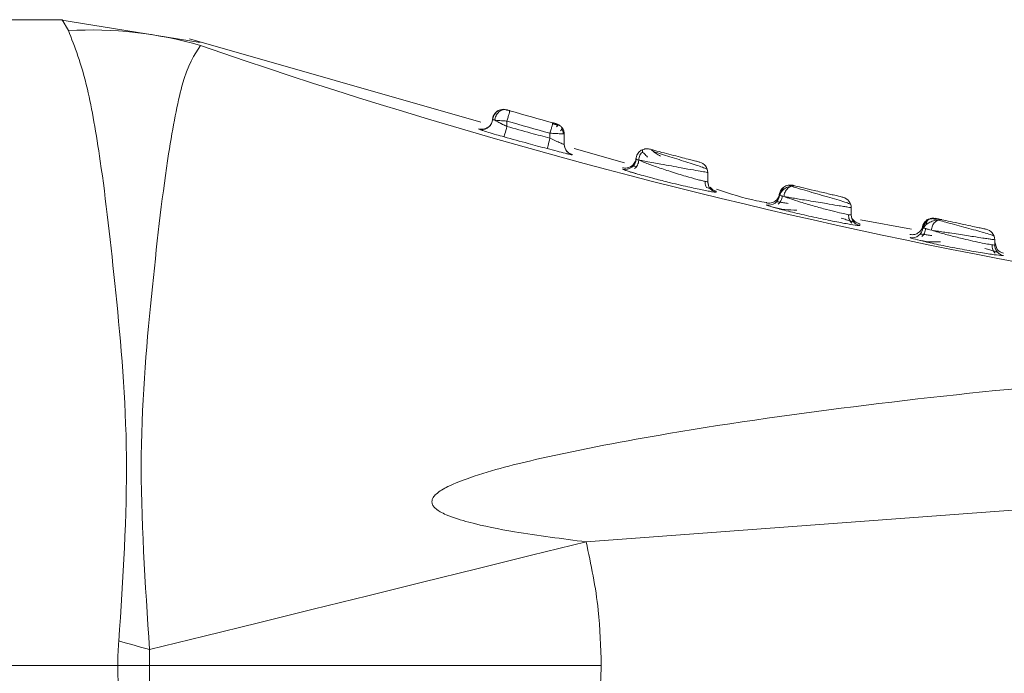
# Model space of a CAD drawing. Header units: millimetres. Extents: x -445 to 1924, y -59 to 420.
# Tile 32 of 40: x 1042.94 to 1056.67, y 162.37 to 171.48. Entities that reach past the tile are written whole.
import ezdxf

# ---------------------------------------------------------------- set-up
doc = ezdxf.new("R2010")
doc.units = ezdxf.units.MM

# ---------------------------------------------------------------- blocks, each defined once
blk = doc.blocks.new('Drawing View6')
at = {"color": 7, "linetype": 'Continuous', "lineweight": 18}
for p, q in [((14.388, 18), (2.388, 18)), ((16.313, 17.683), (14.356, 18)), ((14.473, 17.848), (14.388, 18)), ((20.224, 16.574), (16.164, 17.733)), ((16.315, 17.64), (16.315, 17.64)), ((20.534, 16.744), (20.519, 16.748)), ((20.392, 16.619), (20.387, 16.608)), ((20.56, 16.747), (20.557, 16.747)), ((20.579, 16.745), (20.58, 16.745)), ((20.579, 16.744), (20.587, 16.743)), ((20.582, 16.74), (20.579, 16.741)), ((20.627, 16.724), (20.629, 16.731)), ((20.633, 16.726), (20.628, 16.727)), ((20.383, 16.58), (20.388, 16.609)), ((20.392, 16.608), (20.397, 16.606)), ((20.588, 16.587), (20.588, 16.512)), ((21.278, 16.548), (21.275, 16.549)), ((21.3, 16.538), (21.29, 16.543)), ((21.291, 16.544), (21.291, 16.544)), ((21.188, 16.417), (21.188, 16.348)), ((21.373, 16.407), (21.388, 16.403)), ((21.388, 16.403), (21.388, 16.261)), ((21.419, 16.174), (21.395, 16.214)), ((21.419, 16.174), (21.395, 16.214)), ((22.225, 16.003), (21.523, 16.204)), ((21.499, 16.116), (21.499, 16.12)), ((22.201, 15.917), (22.201, 15.917)), ((22.39, 15.854), (22.293, 15.883)), ((23.388, 15.869), (23.388, 15.742)), ((23.388, 15.742), (23.388, 15.755)), ((23.397, 15.694), (23.388, 15.742)), ((24.563, 15.681), (24.522, 15.69)), ((24.573, 15.692), (24.58, 15.69)), ((23.503, 15.596), (23.503, 15.611)), ((24.205, 15.418), (24.205, 15.418)), ((25.388, 15.379), (25.388, 15.278)), ((25.388, 15.278), (25.388, 15.297)), ((25.421, 15.206), (25.396, 15.229)), ((25.47, 15.133), (25.507, 15.131)), ((25.507, 15.131), (25.506, 15.153)), ((26.23, 15.081), (25.518, 15.212)), ((26.508, 15.231), (26.457, 15.216)), ((26.568, 15.229), (26.461, 15.219)), ((26.601, 15.208), (26.525, 15.224)), ((26.569, 15.231), (26.563, 15.232)), ((26.208, 14.964), (26.208, 14.964)), ((26.429, 15.085), (26.467, 15.075)), ((27.388, 14.933), (27.388, 14.86)), ((27.388, 14.897), (27.422, 14.798)), ((27.388, 14.86), (27.388, 14.889)), ((27.401, 14.808), (27.396, 14.81)), ((27.473, 14.713), (27.511, 14.712)), ((27.511, 14.712), (27.511, 14.712)), ((36.888, 11.845), (21.693, 10.722)), ((2.388, 9), (15.162, 9))]:
    blk.add_line(p, q, dxfattribs=at)
at = {"color": 7, "linetype": 'Continuous', "lineweight": 18, "flags": 128}
for points in [[(20.522, 16.75), (20.546, 16.751), (20.579, 16.745)], [(20.548, 16.367), (20.549, 16.371), (20.551, 16.379), (20.555, 16.393), (20.56, 16.411), (20.566, 16.433), (20.573, 16.457), (20.58, 16.484), (20.588, 16.512)], [(21.149, 16.203), (21.15, 16.206), (21.152, 16.215), (21.156, 16.228), (21.161, 16.246), (21.167, 16.268), (21.173, 16.293), (21.18, 16.32), (21.188, 16.348)], [(21.396, 16.213), (21.39, 16.236), (21.388, 16.261)], [(23.425, 15.643), (23.42, 15.649), (23.415, 15.656)], [(24.562, 15.681), (24.588, 15.684), (24.617, 15.681)], [(25.388, 15.379), (25.386, 15.404), (25.38, 15.427)], [(27.388, 14.932), (27.386, 14.958), (27.379, 14.982)], [(15.606, 9.219), (16.366, 9.407), (17.126, 9.594), (17.887, 9.782), (18.648, 9.97), (19.409, 10.158), (20.17, 10.346), (20.932, 10.534), (21.693, 10.722)]]:
    blk.add_lwpolyline(points, dxfattribs=at)
at = {"color": 7, "linetype": 'Continuous', "lineweight": 18}
for centre, radius, start, end in [((14.795, 12.426), 5.431, 73.7433, 93.3999), ((42.346, 92.858), 79.595, 250.91073, 266.068), ((48.073, 112.891), 100, 254.07145, 254.4281), ((20.238, 16.618), 0.15, 254.1954, 345.2267), ((48.073, 112.891), 100.15, 254.07145, 254.4281), ((21.538, 16.261), 0.15, 180.0126, 209.1714), ((21.538, 16.261), 0.15, 209.1864, 255.0952), ((22.238, 16.063), 0.15, 255.7021, 357.8504), ((23.238, 15.869), 0.15, 360, 75.6421), ((23.538, 15.742), 0.15, 180.0004, 206.6311), ((24.238, 15.564), 0.15, 257.1479, 356.4955), ((25.238, 15.379), 0.15, 360, 76.8202), ((25.538, 15.278), 0.15, 180.0064, 258.0251), ((26.537, 15.084), 0.15, 77.5849, 167.0421), ((26.238, 15.111), 0.15, 258.6302, 354.8555), ((27.238, 14.933), 0.15, 360, 77.9926), ((27.538, 14.86), 0.15, 180.0075, 259.4971), ((-28.954, -149.703), 165.052, 74.337, 74.49185)]:
    blk.add_arc(centre, radius, start, end, dxfattribs=at)
for points, knots in [([(15.177, 9.339), (15.234, 10.21), (15.346, 11.936), (15.136, 14.255), (14.944, 15.951), (14.717, 17.236), (14.562, 17.624), (14.473, 17.848)], [0, 0, 0, 0, 0.215496, 0.427053, 0.635274, 0.788728, 1, 1, 1, 1]), ([(15.606, 9.219), (15.544, 10.137), (15.422, 11.945), (15.645, 14.362), (15.845, 16.077), (16.08, 17.285), (16.229, 17.511), (16.315, 17.64)], [0, 0, 0, 0, 0.215583, 0.424685, 0.63353, 0.789403, 1, 1, 1, 1]), ([(20.388, 16.609), (20.389, 16.62), (20.391, 16.641), (20.404, 16.672), (20.423, 16.7), (20.45, 16.724), (20.481, 16.742), (20.504, 16.747), (20.516, 16.749)], [0, 0, 0, 0, 0.149286, 0.310346, 0.480337, 0.655173, 0.830009, 1, 1, 1, 1]), ([(20.515, 16.749), (20.504, 16.747), (20.48, 16.742), (20.45, 16.723), (20.426, 16.698), (20.416, 16.677), (20.412, 16.666)], [0, 0, 0, 0, 0.241254, 0.493089, 0.748528, 1, 1, 1, 1]), ([(20.516, 16.749), (20.527, 16.75), (20.548, 16.752), (20.569, 16.748), (20.579, 16.745)], [0, 0, 0, 0, 0.518969, 1, 1, 1, 1]), ([(20.388, 16.616), (20.387, 16.606), (20.384, 16.584), (20.372, 16.553), (20.353, 16.524), (20.326, 16.5), (20.294, 16.482), (20.26, 16.473), (20.227, 16.472), (20.206, 16.477), (20.196, 16.479)], [0, 0, 0, 0, 0.113729, 0.236596, 0.366411, 0.5, 0.633589, 0.763404, 0.886271, 1, 1, 1, 1]), ([(20.452, 16.722), (20.442, 16.714), (20.424, 16.699), (20.405, 16.669), (20.393, 16.637), (20.391, 16.616), (20.39, 16.606)], [0, 0, 0, 0, 0.267472, 0.527266, 0.772918, 1, 1, 1, 1]), ([(20.419, 16.599), (20.42, 16.609), (20.423, 16.63), (20.435, 16.661), (20.452, 16.691), (20.476, 16.716), (20.503, 16.735), (20.533, 16.745), (20.561, 16.748), (20.578, 16.745), (20.587, 16.743)], [0, 0, 0, 0, 0.113774, 0.236652, 0.366448, 0.500002, 0.633556, 0.763352, 0.886228, 1, 1, 1, 1]), ([(20.587, 16.743), (20.584, 16.744), (20.58, 16.745), (20.579, 16.745), (20.579, 16.745)], [0, 0, 0, 0, 0.556659, 1, 1, 1, 1]), ([(20.629, 16.731), (20.625, 16.732), (20.618, 16.734), (20.606, 16.737), (20.595, 16.741), (20.59, 16.742), (20.587, 16.743)], [0, 0, 0, 0, 0.230799, 0.45919, 0.732023, 1, 1, 1, 1]), ([(20.197, 16.478), (20.197, 16.478), (20.197, 16.48), (20.197, 16.477), (20.197, 16.474)], [0, 0, 0, 0, 0.119604, 1, 1, 1, 1]), ([(20.197, 16.474), (20.199, 16.473), (20.201, 16.471), (20.224, 16.463), (20.234, 16.46)], [0, 0, 0, 0, 0.573704, 1, 1, 1, 1]), ([(20.419, 16.599), (20.409, 16.602), (20.395, 16.606), (20.393, 16.607), (20.392, 16.608)], [0, 0, 0, 0, 0.6615532, 1, 1, 1, 1]), ([(20.419, 16.599), (20.429, 16.593), (20.452, 16.58), (20.486, 16.563), (20.513, 16.549), (20.541, 16.534), (20.568, 16.521), (20.588, 16.512)], [0, 0, 0, 0, 0.2497197, 0.544545, 0.5985125, 0.6925505, 1, 1, 1, 1]), ([(20.588, 16.512), (20.699, 16.481), (20.899, 16.426), (21.099, 16.372), (21.188, 16.348)], [0, 0, 0, 0, 0.558056, 1, 1, 1, 1]), ([(21.303, 16.527), (21.297, 16.528), (21.285, 16.532), (21.264, 16.538), (21.243, 16.545), (21.228, 16.549), (21.22, 16.552)], [0, 0, 0, 0, 0.25479, 0.506105, 0.754294, 1, 1, 1, 1]), ([(21.225, 16.55), (21.225, 16.55), (21.228, 16.561), (21.228, 16.562), (21.228, 16.562)], [0, 0, 0, 0, 0.0213255, 1, 1, 1, 1]), ([(21.269, 16.55), (21.269, 16.551), (21.266, 16.551), (21.259, 16.553), (21.25, 16.556), (21.239, 16.559), (21.232, 16.561), (21.228, 16.562)], [0, 0, 0, 0, 0.105991, 0.333803, 0.551339, 0.769735, 1, 1, 1, 1]), ([(21.269, 16.55), (21.271, 16.55), (21.278, 16.548), (21.286, 16.545), (21.293, 16.54), (21.299, 16.531), (21.297, 16.52), (21.285, 16.512), (21.278, 16.507)], [0, 0, 0, 0, 0.05159, 0.174567, 0.301114, 0.43228, 0.708141, 1, 1, 1, 1]), ([(21.334, 16.517), (21.33, 16.52), (21.315, 16.536), (21.294, 16.543), (21.278, 16.548)], [0, 0, 0, 0, 0.247484, 1, 1, 1, 1]), ([(21.333, 16.449), (21.339, 16.455), (21.352, 16.467), (21.358, 16.484), (21.353, 16.501), (21.34, 16.513), (21.334, 16.517)], [0, 0, 0, 0, 0.29164, 0.563303, 0.818704, 1, 1, 1, 1]), ([(21.388, 16.403), (21.386, 16.42), (21.383, 16.452), (21.367, 16.486), (21.352, 16.499), (21.349, 16.502)], [0, 0, 0, 0, 0.449107, 0.898213, 1, 1, 1, 1]), ([(21.373, 16.407), (21.373, 16.416), (21.372, 16.435), (21.365, 16.462), (21.357, 16.479), (21.353, 16.487)], [0, 0, 0, 0, 0.330482, 0.678172, 1, 1, 1, 1]), ([(20.234, 16.46), (20.239, 16.459), (20.258, 16.452), (20.329, 16.43), (20.433, 16.399), (20.511, 16.377), (20.548, 16.367)], [0, 0, 0, 0, 0.101941, 0.403347, 0.72158, 1, 1, 1, 1]), ([(20.548, 16.367), (20.66, 16.336), (20.86, 16.281), (21.06, 16.227), (21.149, 16.203)], [0, 0, 0, 0, 0.558055, 1, 1, 1, 1]), ([(21.188, 16.348), (21.215, 16.335), (21.266, 16.311), (21.324, 16.286), (21.36, 16.271), (21.383, 16.262), (21.386, 16.261), (21.388, 16.261)], [0, 0, 0, 0, 0.268651, 0.518505, 0.657801, 0.816403, 1, 1, 1, 1]), ([(21.149, 16.203), (21.196, 16.19), (21.288, 16.166), (21.388, 16.141), (21.451, 16.126), (21.491, 16.117), (21.496, 16.116), (21.499, 16.116)], [0, 0, 0, 0, 0.261453, 0.508983, 0.649421, 0.811251, 1, 1, 1, 1]), ([(22.388, 16.057), (22.389, 16.069), (22.392, 16.093), (22.406, 16.125), (22.425, 16.152), (22.448, 16.172), (22.474, 16.188), (22.505, 16.198), (22.529, 16.203), (22.541, 16.201), (22.542, 16.201)], [0, 0, 0, 0, 0.157517, 0.306983, 0.445338, 0.571023, 0.698549, 0.838664, 0.989533, 1, 1, 1, 1]), ([(22.501, 16.196), (22.505, 16.197), (22.519, 16.202), (22.545, 16.202), (22.566, 16.198), (22.576, 16.196)], [0, 0, 0, 0, 0.161259, 0.596528, 1, 1, 1, 1]), ([(21.5, 16.12), (21.485, 16.125), (21.453, 16.136), (21.431, 16.161), (21.419, 16.174)], [0, 0, 0, 0, 0.486024, 1, 1, 1, 1]), ([(22.388, 16.077), (22.387, 16.067), (22.385, 16.045), (22.373, 16.014), (22.354, 15.985), (22.328, 15.96), (22.297, 15.942), (22.263, 15.932), (22.23, 15.93), (22.209, 15.934), (22.199, 15.936)], [0, 0, 0, 0, 0.113822, 0.236712, 0.366489, 0.500005, 0.63352, 0.763294, 0.886181, 1, 1, 1, 1]), ([(22.482, 16.161), (22.475, 16.154), (22.459, 16.14), (22.441, 16.112), (22.428, 16.078), (22.426, 16.053), (22.425, 16.04)], [0, 0, 0, 0, 0.220067, 0.462731, 0.724706, 1, 1, 1, 1]), ([(22.501, 16.196), (22.492, 16.193), (22.474, 16.185), (22.477, 16.162), (22.5, 16.131), (22.532, 16.101), (22.548, 16.085)], [0, 0, 0, 0, 0.2184254, 0.4703971, 0.7310055, 1, 1, 1, 1]), ([(23.275, 16.015), (23.274, 16.015), (23.271, 16.016), (23.245, 16.023), (23.193, 16.036), (23.111, 16.057), (23.004, 16.085), (22.874, 16.118), (22.731, 16.156), (22.631, 16.182), (22.583, 16.195), (22.578, 16.196), (22.576, 16.196)], [0, 0, 0, 0, 0.05889, 0.131984, 0.227373, 0.317308, 0.424713, 0.545782, 0.670567, 0.834795, 0.917467, 1, 1, 1, 1]), ([(22.729, 16.096), (22.707, 16.109), (22.665, 16.136), (22.623, 16.166), (22.602, 16.185), (22.603, 16.187), (22.604, 16.187)], [0, 0, 0, 0, 0.298046, 0.586209, 0.860592, 1, 1, 1, 1]), ([(23.382, 15.912), (23.377, 15.916), (23.366, 15.925), (23.299, 15.949), (23.203, 15.982), (23.084, 16.019), (22.956, 16.06), (22.829, 16.1), (22.712, 16.136), (22.653, 16.156), (22.624, 16.166)], [0, 0, 0, 0, 0.132225, 0.26258, 0.390831, 0.516895, 0.640807, 0.762636, 0.882396, 1, 1, 1, 1]), ([(22.394, 15.953), (22.393, 15.953), (22.376, 15.956), (22.356, 15.959), (22.349, 15.957), (22.345, 15.957)], [0, 0, 0, 0, 0.0155096, 0.5306188, 1, 1, 1, 1]), ([(22.426, 16.044), (22.425, 16.032), (22.422, 16.007), (22.409, 15.973), (22.39, 15.945), (22.375, 15.931), (22.367, 15.924)], [0, 0, 0, 0, 0.275, 0.536907, 0.779688, 1, 1, 1, 1]), ([(22.388, 16.057), (22.389, 16.056), (22.391, 16.054), (22.423, 16.045), (22.514, 16.004), (22.673, 15.948), (22.839, 15.893), (22.978, 15.848), (23.108, 15.81), (23.221, 15.779), (23.306, 15.757), (23.353, 15.746), (23.382, 15.74), (23.386, 15.741), (23.388, 15.742)], [0, 0, 0, 0, 0.037884, 0.116656, 0.234838, 0.358919, 0.490121, 0.562296, 0.629991, 0.751634, 0.815627, 0.878228, 0.939621, 1, 1, 1, 1]), ([(23.388, 15.869), (23.386, 15.87), (23.382, 15.871), (23.342, 15.878), (23.258, 15.893), (23.138, 15.914), (23.007, 15.938), (22.877, 15.962), (22.746, 15.985), (22.626, 16.008), (22.528, 16.025), (22.449, 16.041), (22.398, 16.047), (22.391, 16.054), (22.388, 16.057)], [0, 0, 0, 0, 0.065832, 0.132704, 0.235989, 0.351358, 0.415251, 0.503915, 0.599976, 0.669222, 0.755303, 0.834588, 0.917484, 1, 1, 1, 1]), ([(22.201, 15.917), (22.208, 15.913), (22.219, 15.907), (22.274, 15.889), (22.294, 15.882)], [0, 0, 0, 0, 0.640124, 1, 1, 1, 1]), ([(22.294, 15.882), (22.319, 15.875), (22.347, 15.866), (22.412, 15.847), (22.49, 15.825), (22.638, 15.785), (22.808, 15.742), (22.974, 15.702), (23.141, 15.664), (23.258, 15.639), (23.31, 15.628), (23.311, 15.628)], [0, 0, 0, 0, 0.112652, 0.126212, 0.237314, 0.370015, 0.549417, 0.675816, 0.792701, 0.99686, 1, 1, 1, 1]), ([(23.371, 15.661), (23.368, 15.666), (23.359, 15.682), (23.35, 15.712), (23.35, 15.737), (23.35, 15.749)], [0, 0, 0, 0, 0.2238259, 0.6024936, 1, 1, 1, 1]), ([(23.428, 15.64), (23.424, 15.642), (23.416, 15.645), (23.393, 15.653), (23.373, 15.66), (23.371, 15.661)], [0, 0, 0, 0, 0.487166, 0.968224, 1, 1, 1, 1]), ([(23.427, 15.642), (23.426, 15.642), (23.412, 15.654), (23.401, 15.673), (23.397, 15.692), (23.397, 15.694)], [0, 0, 0, 0, 0.051177, 0.880956, 1, 1, 1, 1]), ([(23.504, 15.611), (23.488, 15.616), (23.456, 15.627), (23.432, 15.652), (23.42, 15.664)], [0, 0, 0, 0, 0.4854711, 1, 1, 1, 1]), ([(24.388, 15.555), (24.389, 15.565), (24.391, 15.586), (24.403, 15.616), (24.422, 15.644), (24.447, 15.668), (24.478, 15.685), (24.51, 15.695), (24.542, 15.697), (24.563, 15.694), (24.573, 15.692)], [0, 0, 0, 0, 0.11449, 0.237535, 0.367026, 0.499999, 0.632972, 0.762464, 0.885509, 1, 1, 1, 1]), ([(24.563, 15.681), (24.541, 15.677), (24.497, 15.669), (24.443, 15.636), (24.404, 15.593), (24.396, 15.563), (24.392, 15.548)], [0, 0, 0, 0, 0.244465, 0.500345, 0.755616, 1, 1, 1, 1]), ([(24.509, 15.693), (24.498, 15.69), (24.475, 15.684), (24.448, 15.665), (24.427, 15.639), (24.421, 15.618), (24.418, 15.607)], [0, 0, 0, 0, 0.239996, 0.490148, 0.745302, 1, 1, 1, 1]), ([(24.45, 15.535), (24.451, 15.545), (24.454, 15.566), (24.465, 15.597), (24.482, 15.627), (24.505, 15.652), (24.532, 15.671), (24.561, 15.682), (24.59, 15.686), (24.608, 15.683), (24.617, 15.681)], [0, 0, 0, 0, 0.114126, 0.237091, 0.366746, 0.500021, 0.633293, 0.762938, 0.88589, 1, 1, 1, 1]), ([(25.381, 15.425), (25.375, 15.429), (25.362, 15.438), (25.279, 15.465), (25.162, 15.5), (25.022, 15.541), (24.875, 15.583), (24.738, 15.623), (24.621, 15.657), (24.575, 15.672), (24.552, 15.68)], [0, 0, 0, 0, 0.132292, 0.262646, 0.390849, 0.516885, 0.640812, 0.762689, 0.882479, 1, 1, 1, 1]), ([(24.573, 15.692), (24.571, 15.692), (24.568, 15.693), (24.571, 15.692), (24.573, 15.692)], [0, 0, 0, 0, 0.555969, 1, 1, 1, 1]), ([(24.58, 15.69), (24.582, 15.69), (24.586, 15.689), (24.605, 15.684), (24.617, 15.681)], [0, 0, 0, 0, 0.412026, 1, 1, 1, 1]), ([(25.272, 15.525), (25.271, 15.526), (25.269, 15.526), (25.25, 15.531), (25.21, 15.54), (25.146, 15.555), (25.063, 15.575), (24.97, 15.597), (24.851, 15.625), (24.713, 15.658), (24.649, 15.673), (24.617, 15.681)], [0, 0, 0, 0, 0.060974, 0.134031, 0.226048, 0.34221, 0.435268, 0.540822, 0.65477, 0.828002, 1, 1, 1, 1]), ([(23.311, 15.628), (23.34, 15.622), (23.398, 15.611), (23.457, 15.6), (23.496, 15.594), (23.501, 15.595), (23.503, 15.596)], [0, 0, 0, 0, 0.251113, 0.505264, 0.754843, 1, 1, 1, 1]), ([(23.503, 15.596), (23.487, 15.601), (23.458, 15.61), (23.437, 15.632), (23.427, 15.642)], [0, 0, 0, 0, 0.538988, 1, 1, 1, 1]), ([(24.211, 15.451), (24.163, 15.459), (23.925, 15.5), (23.695, 15.576), (23.511, 15.636)], [0, 0, 0, 0, 0.198616, 1, 1, 1, 1]), ([(24.388, 15.584), (24.386, 15.572), (24.383, 15.548), (24.369, 15.517), (24.35, 15.491), (24.328, 15.47), (24.302, 15.455), (24.272, 15.444), (24.237, 15.44), (24.214, 15.444), (24.202, 15.446)], [0, 0, 0, 0, 0.136997, 0.267594, 0.389104, 0.5, 0.610896, 0.732407, 0.863003, 1, 1, 1, 1]), ([(24.426, 15.547), (24.425, 15.534), (24.422, 15.51), (24.409, 15.477), (24.391, 15.449), (24.376, 15.435), (24.369, 15.428)], [0, 0, 0, 0, 0.274767, 0.536455, 0.779273, 1, 1, 1, 1]), ([(24.45, 15.535), (24.432, 15.541), (24.396, 15.551), (24.39, 15.554), (24.388, 15.555)], [0, 0, 0, 0, 0.499024, 1, 1, 1, 1]), ([(24.45, 15.535), (24.479, 15.525), (24.54, 15.503), (24.688, 15.455), (24.864, 15.403), (25.045, 15.354), (25.194, 15.316), (25.304, 15.29), (25.375, 15.277), (25.384, 15.278), (25.388, 15.278)], [0, 0, 0, 0, 0.117871, 0.245763, 0.395767, 0.530728, 0.660259, 0.774453, 0.8886, 1, 1, 1, 1]), ([(25.388, 15.379), (25.386, 15.38), (25.381, 15.381), (25.344, 15.387), (25.283, 15.397), (25.185, 15.413), (25.062, 15.433), (24.922, 15.456), (24.799, 15.477), (24.687, 15.495), (24.592, 15.512), (24.51, 15.525), (24.47, 15.532), (24.45, 15.535)], [0, 0, 0, 0, 0.080913, 0.164987, 0.252315, 0.342981, 0.476044, 0.563968, 0.668503, 0.754691, 0.829237, 0.918078, 1, 1, 1, 1]), ([(24.205, 15.418), (24.213, 15.413), (24.231, 15.404), (24.334, 15.376), (24.385, 15.362)], [0, 0, 0, 0, 0.505253, 1, 1, 1, 1]), ([(24.301, 15.385), (24.354, 15.373), (24.455, 15.35), (24.572, 15.347), (24.628, 15.346)], [0, 0, 0, 0, 0.524533, 1, 1, 1, 1]), ([(24.511, 15.437), (24.488, 15.442), (24.441, 15.45), (24.391, 15.459), (24.357, 15.463), (24.351, 15.461), (24.347, 15.461)], [0, 0, 0, 0, 0.2550275, 0.5104032, 0.7665473, 1, 1, 1, 1]), ([(24.385, 15.362), (24.387, 15.362), (24.435, 15.348), (24.605, 15.307), (24.864, 15.248), (25.133, 15.192), (25.355, 15.15), (25.432, 15.139), (25.47, 15.133)], [0, 0, 0, 0, 0.005956, 0.202049, 0.406582, 0.612103, 0.812688, 1, 1, 1, 1]), ([(25.396, 15.165), (25.39, 15.172), (25.376, 15.186), (25.361, 15.213), (25.351, 15.247), (25.35, 15.271), (25.35, 15.283)], [0, 0, 0, 0, 0.220871, 0.463715, 0.725343, 1, 1, 1, 1]), ([(25.426, 15.178), (25.422, 15.179), (25.416, 15.182), (25.379, 15.194), (25.323, 15.211), (25.273, 15.227), (25.248, 15.235)], [0, 0, 0, 0, 0.235851, 0.49353, 0.748256, 1, 1, 1, 1]), ([(25.507, 15.154), (25.491, 15.159), (25.458, 15.169), (25.434, 15.194), (25.421, 15.207)], [0, 0, 0, 0, 0.484897, 1, 1, 1, 1]), ([(26.387, 15.14), (26.386, 15.129), (26.382, 15.106), (26.364, 15.067), (26.329, 15.029), (26.282, 15.007), (26.24, 15.001), (26.217, 15.005), (26.206, 15.006)], [0, 0, 0, 0, 0.136954, 0.267626, 0.5, 0.732374, 0.863046, 1, 1, 1, 1]), ([(26.387, 15.098), (26.385, 15.113), (26.383, 15.128), (26.384, 15.119), (26.384, 15.118)], [0, 0, 0, 0, 0.981746, 1, 1, 1, 1]), ([(26.459, 15.218), (26.449, 15.212), (26.43, 15.2), (26.408, 15.175), (26.392, 15.147), (26.387, 15.127), (26.384, 15.118)], [0, 0, 0, 0, 0.265321, 0.523973, 0.77024, 1, 1, 1, 1]), ([(26.387, 15.098), (26.389, 15.107), (26.392, 15.127), (26.404, 15.156), (26.423, 15.184), (26.447, 15.206), (26.476, 15.223), (26.497, 15.229), (26.508, 15.231)], [0, 0, 0, 0, 0.151885, 0.314466, 0.48505, 0.659937, 0.834824, 1, 1, 1, 1]), ([(26.609, 15.209), (26.584, 15.206), (26.532, 15.2), (26.466, 15.17), (26.416, 15.131), (26.402, 15.103), (26.395, 15.089)], [0, 0, 0, 0, 0.23898, 0.491792, 0.748533, 1, 1, 1, 1]), ([(26.453, 15.202), (26.446, 15.196), (26.431, 15.182), (26.412, 15.156), (26.399, 15.124), (26.396, 15.101), (26.395, 15.089)], [0, 0, 0, 0, 0.221755, 0.464769, 0.725978, 1, 1, 1, 1]), ([(26.499, 15.229), (26.489, 15.226), (26.47, 15.219), (26.444, 15.197), (26.44, 15.169), (26.437, 15.151)], [0, 0, 0, 0, 0.243649, 0.487532, 1, 1, 1, 1]), ([(26.505, 15.066), (26.507, 15.076), (26.509, 15.096), (26.52, 15.127), (26.535, 15.155), (26.556, 15.18), (26.579, 15.199), (26.604, 15.211), (26.629, 15.216), (26.645, 15.214), (26.652, 15.213)], [0, 0, 0, 0, 0.114654, 0.237751, 0.367198, 0.500063, 0.632919, 0.762338, 0.885395, 1, 1, 1, 1]), ([(26.563, 15.232), (26.563, 15.232), (26.561, 15.233), (26.565, 15.232), (26.569, 15.231)], [0, 0, 0, 0, 0.104705, 1, 1, 1, 1]), ([(26.569, 15.231), (26.573, 15.23), (26.582, 15.228), (26.63, 15.217), (26.653, 15.212)], [0, 0, 0, 0, 0.522143, 1, 1, 1, 1]), ([(27.38, 14.981), (27.374, 14.985), (27.363, 14.993), (27.291, 15.017), (27.188, 15.047), (27.062, 15.081), (26.927, 15.117), (26.796, 15.153), (26.678, 15.185), (26.623, 15.201), (26.595, 15.209)], [0, 0, 0, 0, 0.13238, 0.262853, 0.391222, 0.517434, 0.641463, 0.763294, 0.882858, 1, 1, 1, 1]), ([(26.602, 15.208), (26.609, 15.211), (26.626, 15.216), (26.643, 15.214), (26.652, 15.212)], [0, 0, 0, 0, 0.462476, 1, 1, 1, 1]), ([(27.269, 15.079), (27.268, 15.079), (27.267, 15.08), (27.25, 15.083), (27.216, 15.091), (27.152, 15.104), (27.05, 15.126), (26.913, 15.156), (26.764, 15.188), (26.69, 15.204), (26.653, 15.212)], [0, 0, 0, 0, 0.062202, 0.135737, 0.227017, 0.340978, 0.481272, 0.64725, 0.824568, 1, 1, 1, 1]), ([(26.208, 14.964), (26.217, 14.96), (26.234, 14.95), (26.338, 14.925), (26.389, 14.913)], [0, 0, 0, 0, 0.507279, 1, 1, 1, 1]), ([(26.513, 14.99), (26.489, 14.994), (26.443, 15.001), (26.393, 15.009), (26.359, 15.012), (26.353, 15.011), (26.35, 15.011)], [0, 0, 0, 0, 0.254893, 0.510274, 0.766525, 1, 1, 1, 1]), ([(26.426, 15.095), (26.424, 15.083), (26.422, 15.059), (26.41, 15.026), (26.392, 14.998), (26.378, 14.984), (26.371, 14.977)], [0, 0, 0, 0, 0.274582, 0.536108, 0.778961, 1, 1, 1, 1]), ([(26.511, 15.065), (26.475, 15.074), (26.405, 15.092), (26.393, 15.096), (26.387, 15.098)], [0, 0, 0, 0, 0.501133, 1, 1, 1, 1]), ([(26.511, 15.065), (26.54, 15.056), (26.614, 15.032), (26.769, 14.99), (26.939, 14.949), (27.091, 14.912), (27.217, 14.886), (27.315, 14.868), (27.377, 14.858), (27.384, 14.859), (27.388, 14.86)], [0, 0, 0, 0, 0.103498, 0.258662, 0.412509, 0.522336, 0.64949, 0.77121, 0.887895, 1, 1, 1, 1]), ([(27.388, 14.933), (27.386, 14.933), (27.382, 14.934), (27.35, 14.938), (27.298, 14.946), (27.215, 14.958), (27.111, 14.974), (26.993, 14.992), (26.88, 15.009), (26.77, 15.026), (26.668, 15.041), (26.582, 15.054), (26.534, 15.061), (26.511, 15.065)], [0, 0, 0, 0, 0.081863, 0.166352, 0.253534, 0.343472, 0.472825, 0.555787, 0.650793, 0.754358, 0.828991, 0.917965, 1, 1, 1, 1]), ([(26.312, 14.931), (26.365, 14.921), (26.464, 14.901), (26.579, 14.902), (26.633, 14.903)], [0, 0, 0, 0, 0.524646, 1, 1, 1, 1]), ([(26.389, 14.913), (26.391, 14.912), (26.439, 14.9), (26.609, 14.863), (26.867, 14.812), (27.134, 14.763), (27.357, 14.727), (27.435, 14.718), (27.473, 14.713)], [0, 0, 0, 0, 0.007098, 0.203146, 0.406116, 0.610154, 0.810663, 1, 1, 1, 1]), ([(27.388, 14.86), (27.386, 14.858), (27.383, 14.856), (27.353, 14.862), (27.346, 14.863)], [0, 0, 0, 0, 0.782625, 1, 1, 1, 1]), ([(27.396, 14.746), (27.389, 14.753), (27.376, 14.767), (27.361, 14.795), (27.351, 14.828), (27.351, 14.852), (27.35, 14.864)], [0, 0, 0, 0, 0.221141, 0.464011, 0.725495, 1, 1, 1, 1]), ([(27.424, 14.762), (27.421, 14.763), (27.415, 14.765), (27.378, 14.776), (27.324, 14.791), (27.274, 14.805), (27.249, 14.813)], [0, 0, 0, 0, 0.235511, 0.49311, 0.747917, 1, 1, 1, 1]), ([(27.511, 14.747), (27.494, 14.752), (27.46, 14.761), (27.435, 14.786), (27.422, 14.799)], [0, 0, 0, 0, 0.484367, 1, 1, 1, 1]), ([(36.888, 13.304), (35.05, 13.268), (31.274, 13.194), (26.59, 12.783), (23.15, 12.3), (21.31, 11.954), (20.281, 11.699), (19.803, 11.517), (19.63, 11.42), (19.562, 11.347), (19.541, 11.303), (19.541, 11.259), (19.562, 11.217), (19.602, 11.177), (19.662, 11.137), (19.812, 11.064), (20.157, 10.962), (20.81, 10.835), (21.359, 10.765), (21.693, 10.722)], [0, 0, 0, 0, 0.277155, 0.569443, 0.709642, 0.801656, 0.852577, 0.869317, 0.879228, 0.882226, 0.884534, 0.88657, 0.888768, 0.891502, 0.895083, 0.899771, 0.916626, 0.949186, 1, 1, 1, 1]), ([(21.693, 10.722), (21.76, 10.405), (21.88, 9.837), (21.895, 9.257), (21.902, 9)], [0, 0, 0, 0, 0.556738, 1, 1, 1, 1]), ([(15.162, 9), (15.162, 9.063), (15.164, 9.177), (15.173, 9.289), (15.177, 9.339)], [0, 0, 0, 0, 0.558771, 1, 1, 1, 1]), ([(15.606, 9), (15.606, 9.041), (15.606, 9.114), (15.606, 9.187), (15.606, 9.219)], [0, 0, 0, 0, 0.56272, 1, 1, 1, 1]), ([(15.177, 8.661), (15.172, 8.725), (15.163, 8.837), (15.162, 8.951), (15.162, 9)], [0, 0, 0, 0, 0.561067, 1, 1, 1, 1]), ([(15.162, 9), (15.245, 9), (15.393, 9), (15.541, 9), (15.606, 9)], [0, 0, 0, 0, 0.559994, 1, 1, 1, 1]), ([(15.606, 8.781), (15.606, 8.822), (15.606, 8.895), (15.606, 8.968), (15.606, 9)], [0, 0, 0, 0, 0.5563326, 1, 1, 1, 1]), ([(15.606, 9), (16.78, 8.999), (18.877, 8.996), (20.978, 8.999), (21.902, 9)], [0, 0, 0, 0, 0.5600214, 1, 1, 1, 1]), ([(21.902, 9), (21.891, 8.674), (21.871, 8.093), (21.747, 7.526), (21.693, 7.279)], [0, 0, 0, 0, 0.562892, 1, 1, 1, 1])]:
    blk.add_open_spline(points, degree=3, knots=knots, dxfattribs=at)
for points in [[(20.588, 16.587), (20.593, 16.606), (20.604, 16.643), (20.618, 16.691), (20.627, 16.724), (20.628, 16.729), (20.629, 16.731)], [(20.588, 16.587), (20.571, 16.588), (20.537, 16.59), (20.49, 16.593), (20.449, 16.596), (20.429, 16.598), (20.419, 16.599)], [(21.188, 16.417), (21.193, 16.436), (21.204, 16.474), (21.217, 16.522), (21.226, 16.555), (21.228, 16.56), (21.228, 16.562)], [(21.388, 16.403), (21.385, 16.405), (21.379, 16.407), (21.333, 16.41), (21.267, 16.414), (21.214, 16.416), (21.188, 16.417)]]:
    blk.add_open_spline(points, degree=3, dxfattribs=at)

msp = doc.modelspace()

# ---------------------------------------------------------------- block references
at = {"color": 7, "linetype": 'Continuous', "lineweight": 18}
msp.add_blockref('Drawing View6', (1029.144, 153.483), dxfattribs=at)

doc.saveas('drawing.dxf')
